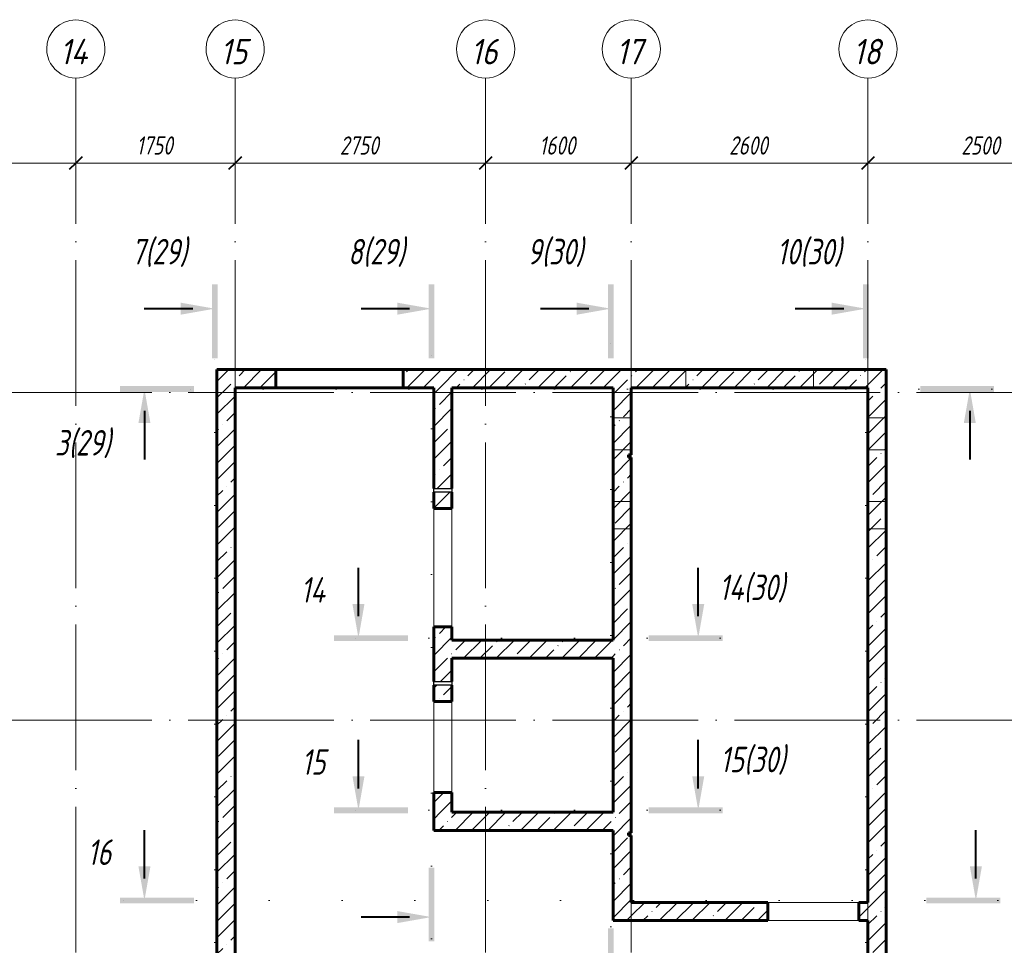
# Model space of a CAD drawing. Header units: millimetres. Extents: x 6092 to 73550, y -4371 to 20491.
# Tile 16 of 26: x 44883 to 55697, y 10329 to 20491. Entities that reach past the tile are written whole.
import ezdxf

# ---------------------------------------------------------------- set-up
doc = ezdxf.new("R2010")
doc.units = ezdxf.units.MM
for name, pattern in [('ADSK_Линия разреза', [1600, 0, -800, 0, -800]), ('ADSK_Линия сетки', [2000, 1600, -200, 0, -200]), ('ADSK_Невидимые', [400, 240, -160]), ('ADSK_Пунктирная_п5', [400, 0, -400])]:
    doc.linetypes.add(name, pattern=pattern)
for name, color, linetype, lineweight in [('A-____-____-DIMS', 211, 'Continuous', 9), ('A-____-____-DIMS-80', 211, 'Continuous', 9), ('A-DETL-GENF-OTLN', 92, 'Continuous', 30), ('A-DOOR-____-OTLN', 31, 'Continuous', 18), ('A-DOOR-OPNG-OTLN', 31, 'Continuous', 18), ('A-GENM-____-OTLN', 13, 'Continuous', 18), ('A-WALL-____-HDLN', 110, 'ADSK_Невидимые', 18), ('A-WALL-____-MCUT', 113, 'Continuous', 40), ('A-WALL-____-OTLN', 113, 'Continuous', 18), ('A-WALL-____-PATT', 111, 'Continuous', 40), ('G-____-____-SYMB', 111, 'ADSK_Пунктирная_п5', 20), ('S-GRID-____-IDEN', 1, 'Continuous', 20), ('S-GRID-____-OTLN', 1, 'Continuous', 9)]:
    doc.layers.add(name, color=color, linetype=linetype, lineweight=lineweight)
doc.styles.add('GOST Common_I', font='GOST_Common Italic.ttf', dxfattribs={"width": 0.9, "height": 280})
doc.styles.add('GOST Common_I_1', font='GOST_Common Italic.ttf', dxfattribs={"width": 0.8, "height": 280})
doc.styles.add('GOST Common_I_2', font='GOST_Common Italic.ttf', dxfattribs={"width": 0.8, "height": 200})
doc.dimstyles.new('ADSK_Округление_5мм__Узкий__1', dxfattribs={"dimscale": 304.8, "dimtxt": 0.659918, "dimasz": 0.472441, "dimexe": 0.393701, "dimexo": 0.000861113, "dimgap": 0.104987, "dimtad": 1, "dimdec": 0, "dimlfac": 304.8, "dimrnd": 5, "dimdsep": 46, "dimtxsty": 'GOST Common_I_2', "dimblk1": 'OBLIQUE', "dimblk2": 'OBLIQUE', "dimsah": 1, "dimcen": 0.09, "dimdle": 0.393701, "dimazin": 0, "dimtfac": 1, "dimtdec": 4, "dimtix": 1, "dimtmove": 0, "dimatfit": 3, "dimfxl": 1, "dimtvp": 1, "dimtfill": 1, "dimtolj": 1, "dimtzin": 0, "dimlwd": 20, "dimlwe": 20, "dimarcsym": 2})
pattern_1 = [(45, (16130.72, 8588.57), (-179.6051, 179.6051), []), (45, (16310.33, 8588.57), (-179.6051, 179.6051), [317.5, -63.5, 2.682, -60.818])]

# ---------------------------------------------------------------- blocks, each defined once
blk = doc.blocks.new('ADSK_Дверь_ПроемПрямоугольный - ADSK_Дверь_ПроемПрямоугольный-1464738-КЖ1_ПЭ_ВЭ8_Опалубка_Пилоны')
at = {"layer": 'A-DOOR-OPNG-OTLN'}
for p, q in [((32200, 13825), (32200, 15125)), ((32400, 13825), (32400, 15125))]:
    blk.add_line(p, q, dxfattribs=at)
blk = doc.blocks.new('ADSK_Дверь_ПроемПрямоугольный - ADSK_Дверь_ПроемПрямоугольный-1464736-КЖ1_ПЭ_ВЭ8_Опалубка_Пилоны')
at = {"layer": 'A-DOOR-OPNG-OTLN'}
for p, q in [((32200, 12005), (32200, 13005)), ((32400, 12005), (32400, 13005))]:
    blk.add_line(p, q, dxfattribs=at)
blk = doc.blocks.new('ADSK_Дверь_ПроемПрямоугольный - ADSK_Дверь_ПроемПрямоугольный-1379078-КЖ1_ПЭ_ВЭ8_Опалубка_Пилоны')
at = {"layer": 'A-DOOR-OPNG-OTLN'}
for p, q in [((27730, 10800), (28730, 10800)), ((27730, 10600), (28730, 10600))]:
    blk.add_line(p, q, dxfattribs=at)
blk = doc.blocks.new('ADSK_ОбобщеннаяМодель_ОтверстиеКруглое_вСтене - Этаж 1_0_000-1496597-КЖ1_ПЭ_ВЭ8_Опалубка_Пилоны')
at = {"layer": 'A-DETL-GENF-OTLN'}
for p, q in [((32200, 15345), (32400, 15345)), ((32200, 15305), (32200, 15345)), ((32400, 15305), (32200, 15305)), ((32400, 15345), (32400, 15305))]:
    blk.add_line(p, q, dxfattribs=at)
blk = doc.blocks.new('Ось сетки - Круг_Ø8 мм-6408-КЖ1_ПЭ_ВЭ8_Опалубка_Пилоны')
at = {"layer": 'S-GRID-____-IDEN'}
for start, end in [(90, 270), (270, 90)]:
    blk.add_arc((6412, 0), 320, start, end, dxfattribs=at)
blk = doc.blocks.new('Разрез - Номер вида сзади_3_5 мм-6451-КЖ1_ПЭ_ВЭ8_Опалубка_Пилоны')
at = {"layer": 'G-____-____-SYMB', "linetype": 'Continuous', "lineweight": 9}
for points in [[(27437, 8742), (27374, 8742), (27374, 7931), (27437, 7931)], [(27031, 8132), (27405, 8198), (27031, 8264)]]:
    blk.add_hatch(color=256, dxfattribs=at).paths.add_polyline_path(points)
at = {"layer": 'G-____-____-SYMB', "linetype": 'Continuous', "lineweight": 40}
blk.add_line((27165, 8198), (26632, 8198), dxfattribs=at)
blk = doc.blocks.new('Разрез - Номер вида и Номер листа спереди_3_5 мм-6455-КЖ1_ПЭ_ВЭ8_Опалубка_Пилоны')
at = {"layer": 'G-____-____-SYMB', "linetype": 'Continuous', "lineweight": 9}
for points in [[(27437, 16878), (27374, 16878), (27374, 17689), (27437, 17689)], [(27031, 17488), (27405, 17422), (27031, 17356)]]:
    blk.add_hatch(color=256, dxfattribs=at).paths.add_polyline_path(points)
at = {"layer": 'G-____-____-SYMB', "linetype": 'Continuous', "lineweight": 40}
blk.add_line((27165, 17422), (26632, 17422), dxfattribs=at)
blk = doc.blocks.new('DIMBLOCK256-КЖ1_ПЭ_ВЭ8_Опалубка_Пилоны')
at = {"layer": 'A-____-____-DIMS-80', "lineweight": 20}
for p, q in [((41400, 18917), (41400, 19037)), ((45500, 18917), (45500, 18939)), ((41400, 18917), (45500, 18917)), ((41400, 18917), (41400, 18915)), ((45500, 18917), (45500, 18797))]:
    blk.add_line(p, q, dxfattribs=at)
at = {"layer": 'A-____-____-DIMS-80', "lineweight": 40}
for p, q in [((41400, 18917), (41472, 18989)), ((45500, 18917), (45572, 18989)), ((41400, 18917), (41328, 18845)), ((45500, 18917), (45428, 18845))]:
    blk.add_line(p, q, dxfattribs=at)
at = {"layer": 'A-____-____-DIMS-80', "color": 0, "lineweight": 20, "insert": (43232, 19210), "char_height": 200, "width": 523.65, "attachment_point": 1, "line_spacing_factor": 1.022761, "style": 'GOST Common_I_2', "bg_fill": 3, "box_fill_scale": 1.25, "bg_fill_color": 256, "bg_fill_true_color": 13158600, "bg_fill_transparency": 0}
blk.add_mtext('4100', dxfattribs=at)
blk = doc.blocks.new('_Oblique')
at = {"color": 0, "linetype": 'ByBlock', "lineweight": -2}
blk.add_line((-0.5, -0.5), (0.5, 0.5), dxfattribs=at)
blk = doc.blocks.new('DIMBLOCK257-КЖ1_ПЭ_ВЭ8_Опалубка_Пилоны')
at = {"layer": 'A-____-____-DIMS-80', "lineweight": 40}
for p, q in [((45500, 18917), (45572, 18989)), ((47250, 18917), (47322, 18989)), ((45500, 18917), (45428, 18845)), ((47250, 18917), (47178, 18845))]:
    blk.add_line(p, q, dxfattribs=at)
at = {"layer": 'A-____-____-DIMS-80', "lineweight": 20}
for p, q in [((45500, 18917), (45500, 18939)), ((47250, 18917), (47250, 18939)), ((45500, 18917), (47250, 18917)), ((45500, 18917), (45500, 18797)), ((47250, 18917), (47250, 18797))]:
    blk.add_line(p, q, dxfattribs=at)
at = {"layer": 'A-____-____-DIMS-80', "color": 0, "lineweight": 20, "insert": (46165, 19210), "char_height": 200, "width": 503.2, "attachment_point": 1, "line_spacing_factor": 1.022761, "style": 'GOST Common_I_2', "bg_fill": 3, "box_fill_scale": 1.25, "bg_fill_color": 256, "bg_fill_true_color": 13158600, "bg_fill_transparency": 0}
blk.add_mtext('1750', dxfattribs=at)
blk = doc.blocks.new('DIMBLOCK258-КЖ1_ПЭ_ВЭ8_Опалубка_Пилоны')
at = {"layer": 'A-____-____-DIMS-80', "lineweight": 40}
for p, q in [((47250, 18917), (47322, 18989)), ((50000, 18917), (50072, 18989)), ((47250, 18917), (47178, 18845)), ((50000, 18917), (49928, 18845))]:
    blk.add_line(p, q, dxfattribs=at)
at = {"layer": 'A-____-____-DIMS-80', "lineweight": 20}
for p, q in [((47250, 18917), (47250, 18939)), ((50000, 18917), (50000, 18939)), ((47250, 18917), (50000, 18917)), ((47250, 18917), (47250, 18797)), ((50000, 18917), (50000, 18797))]:
    blk.add_line(p, q, dxfattribs=at)
at = {"layer": 'A-____-____-DIMS-80', "color": 0, "lineweight": 20, "insert": (48400, 19210), "char_height": 200, "width": 540.02, "attachment_point": 1, "line_spacing_factor": 1.022761, "style": 'GOST Common_I_2', "bg_fill": 3, "box_fill_scale": 1.25, "bg_fill_color": 256, "bg_fill_true_color": 13158600, "bg_fill_transparency": 0}
blk.add_mtext('2750', dxfattribs=at)
blk = doc.blocks.new('DIMBLOCK259-КЖ1_ПЭ_ВЭ8_Опалубка_Пилоны')
at = {"layer": 'A-____-____-DIMS-80', "lineweight": 40}
for p, q in [((50000, 18917), (50072, 18989)), ((51600, 18917), (51672, 18989)), ((50000, 18917), (49928, 18845)), ((51600, 18917), (51528, 18845))]:
    blk.add_line(p, q, dxfattribs=at)
at = {"layer": 'A-____-____-DIMS-80', "lineweight": 20}
for p, q in [((50000, 18917), (50000, 18939)), ((51600, 18917), (51600, 18939)), ((50000, 18917), (51600, 18917)), ((50000, 18917), (50000, 18797)), ((51600, 18917), (51600, 18797))]:
    blk.add_line(p, q, dxfattribs=at)
at = {"layer": 'A-____-____-DIMS-80', "color": 0, "lineweight": 20, "insert": (50590, 19210), "char_height": 200, "width": 503.2, "attachment_point": 1, "line_spacing_factor": 1.022761, "style": 'GOST Common_I_2', "bg_fill": 3, "box_fill_scale": 1.25, "bg_fill_color": 256, "bg_fill_true_color": 13158600, "bg_fill_transparency": 0}
blk.add_mtext('1600', dxfattribs=at)
blk = doc.blocks.new('DIMBLOCK260-КЖ1_ПЭ_ВЭ8_Опалубка_Пилоны')
at = {"layer": 'A-____-____-DIMS-80', "lineweight": 40}
for p, q in [((51600, 18917), (51672, 18989)), ((54200, 18917), (54272, 18989)), ((51600, 18917), (51528, 18845)), ((54200, 18917), (54128, 18845))]:
    blk.add_line(p, q, dxfattribs=at)
at = {"layer": 'A-____-____-DIMS-80', "lineweight": 20}
for p, q in [((51600, 18917), (51600, 18939)), ((54200, 18917), (54200, 18939)), ((51600, 18917), (54200, 18917)), ((51600, 18917), (51600, 18797)), ((54200, 18917), (54200, 18797))]:
    blk.add_line(p, q, dxfattribs=at)
at = {"layer": 'A-____-____-DIMS-80', "color": 0, "lineweight": 20, "insert": (52675, 19210), "char_height": 200, "width": 540.02, "attachment_point": 1, "line_spacing_factor": 1.022761, "style": 'GOST Common_I_2', "bg_fill": 3, "box_fill_scale": 1.25, "bg_fill_color": 256, "bg_fill_true_color": 13158600, "bg_fill_transparency": 0}
blk.add_mtext('2600', dxfattribs=at)
blk = doc.blocks.new('DIMBLOCK261-КЖ1_ПЭ_ВЭ8_Опалубка_Пилоны')
at = {"layer": 'A-____-____-DIMS-80', "lineweight": 40}
for p, q in [((54200, 18917), (54272, 18989)), ((56700, 18917), (56772, 18989)), ((54200, 18917), (54128, 18845)), ((56700, 18917), (56628, 18845))]:
    blk.add_line(p, q, dxfattribs=at)
at = {"layer": 'A-____-____-DIMS-80', "lineweight": 20}
for p, q in [((54200, 18917), (54200, 18939)), ((56700, 18917), (56700, 18939)), ((54200, 18917), (56700, 18917)), ((54200, 18917), (54200, 18797)), ((56700, 18917), (56700, 18797))]:
    blk.add_line(p, q, dxfattribs=at)
at = {"layer": 'A-____-____-DIMS-80', "color": 0, "lineweight": 20, "insert": (55225, 19210), "char_height": 200, "width": 540.02, "attachment_point": 1, "line_spacing_factor": 1.022761, "style": 'GOST Common_I_2', "bg_fill": 3, "box_fill_scale": 1.25, "bg_fill_color": 256, "bg_fill_true_color": 13158600, "bg_fill_transparency": 0}
blk.add_mtext('2500', dxfattribs=at)

msp = doc.modelspace()

# ---------------------------------------------------------------- hatches: boundary and pattern name
at = {"layer": 'A-WALL-____-PATT', "lineweight": 9}
h = msp.add_hatch(dxfattribs=at)
h.set_pattern_fill('FP_1', color=256, style=0, pattern_type=2)
h.set_pattern_definition(pattern_1)
h.paths.add_polyline_path([(47050, 16450.001), (47695, 16450.001), (47695, 16650.001), (47050, 16650.001)])
h.paths.add_polyline_path([(49095, 16450.001), (54200, 16450.001), (54200, 16650.001), (49095, 16650.001)])
h = msp.add_hatch(dxfattribs=at)
h.set_pattern_fill('FP_1', color=256, style=0, pattern_type=2)
h.set_pattern_definition(pattern_1)
h.paths.add_polyline_path([(54400, 9000), (54400, 16650.001), (54200, 16650.001), (54200, 9000)])
h = msp.add_hatch(dxfattribs=at)
h.set_pattern_fill('FP_1', color=256, style=0, pattern_type=2)
h.set_pattern_definition(pattern_1)
h.paths.add_polyline_path([(47250, 9000), (47250, 16450.001), (47050, 16450.001), (47050, 9000)])
h = msp.add_hatch(dxfattribs=at)
h.set_pattern_fill('FP_1', color=256, style=0, pattern_type=2)
h.set_pattern_definition(pattern_1)
h.paths.add_polyline_path([(49429.9995, 11790.001), (49629.9995, 11790.001), (49629.9995, 12005.0392), (49429.9995, 12005.0392)])
h.paths.add_polyline_path([(49629.9995, 13005.0392), (49629.9995, 13185.0392), (49429.9995, 13185.0392), (49429.9995, 13005.0392)])
h.paths.add_polyline_path([(49629.9995, 13225.0392), (49629.9995, 13825.0392), (49429.9995, 13825.0392), (49429.9995, 13225.0392), (49522.6385, 13225.0392)])
h.paths.add_polyline_path([(49629.9995, 15125.0392), (49629.9995, 15305.0392), (49429.9995, 15305.0392), (49429.9995, 15125.0392)])
h.paths.add_polyline_path([(49429.9995, 15345.0392), (49629.9995, 15345.0392), (49629.9995, 16450.001), (49429.9995, 16450.001), (49429.9995, 15983.0869)])
h = msp.add_hatch(dxfattribs=at)
h.set_pattern_fill('FP_1', color=256, style=0, pattern_type=2)
h.set_pattern_definition(pattern_1)
h.paths.add_polyline_path([(51400, 10600.0013), (51600, 10600.0013), (51600, 11535.0017), (51570, 11535.0017), (51570, 11565.0017), (51600, 11565.0017), (51600, 15685.0013), (51570, 15685.0013), (51570, 15715.0013), (51600, 15715.0013), (51600, 16450.001), (51400, 16450.001), (51400, 11590.001)])
h = msp.add_hatch(dxfattribs=at)
h.set_pattern_fill('FP_1', color=256, style=0, pattern_type=2)
h.set_pattern_definition(pattern_1)
h.paths.add_polyline_path([(49629.9995, 13480.001), (51400, 13480.001), (51400, 13680.001), (49629.9995, 13680.001)])
h = msp.add_hatch(dxfattribs=at)
h.set_pattern_fill('FP_1', color=256, style=0, pattern_type=2)
h.set_pattern_definition(pattern_1)
h.paths.add_polyline_path([(49429.9995, 11590.001), (51400, 11590.001), (51400, 11790.001), (49429.9995, 11790.001)])
h = msp.add_hatch(dxfattribs=at)
h.set_pattern_fill('FP_1', color=256, style=0, pattern_type=2)
h.set_pattern_definition(pattern_1)
h.paths.add_polyline_path([(51600, 10600.0013), (53100, 10600.0013), (53100, 10800.0013), (51600, 10800.0013)])
h.paths.add_polyline_path([(54100, 10600.0013), (54200, 10600.0013), (54200, 10800.0013), (54100, 10800.0013)])

# ---------------------------------------------------------------- linework, layer by layer
at = {"layer": 'A-WALL-____-HDLN'}
for p, q in [((52200, 16450.001), (52200, 16650.001)), ((53600, 16650.001), (53600, 16450.001)), ((51400, 16120.001), (51600, 16120.001)), ((54200, 16120.001), (54400, 16120.001)), ((51600, 15770.001), (51400, 15770.001)), ((54400, 15770.001), (54200, 15770.001)), ((51400, 15200.001), (51600, 15200.001)), ((54200, 15200.001), (54400, 15200.001)), ((51600, 14900.001), (51400, 14900.001)), ((54400, 14900.001), (54200, 14900.001))]:
    msp.add_line(p, q, dxfattribs=at)
at = {"layer": 'A-WALL-____-MCUT', "lineweight": 60}
for p, q in [((47695, 16650.001), (47050, 16650.001)), ((47050, 16650.001), (47050, 9000)), ((47695, 16450.001), (47695, 16650.001)), ((54400, 16650.001), (49095, 16650.001)), ((49095, 16650.001), (49095, 16450.001)), ((54400, 9000), (54400, 16650.001)), ((47250, 16450.001), (47695, 16450.001)), ((47250, 9000), (47250, 16450.001)), ((49095, 16450.001), (49429.9995, 16450.001)), ((49429.9995, 16450.001), (49429.9995, 15345.0392)), ((49629.9995, 16450.001), (51400, 16450.001)), ((49629.9995, 15345.0392), (49629.9995, 16450.001)), ((51400, 16450.001), (51400, 13680.001)), ((51600, 15715.0013), (51600, 16450.001)), ((51600, 16450.001), (54200, 16450.001)), ((54200, 16450.001), (54200, 10800.0013)), ((51570, 15685.0013), (51570, 15715.0013)), ((51570, 15715.0013), (51600, 15715.0013)), ((51600, 15685.0013), (51570, 15685.0013)), ((51600, 11565.0017), (51600, 15685.0013)), ((49429.9995, 15305.0392), (49429.9995, 15125.0392)), ((49629.9995, 15125.0392), (49629.9995, 15305.0392)), ((49429.9995, 15125.0392), (49629.9995, 15125.0392)), ((49629.9995, 13825.0392), (49429.9995, 13825.0392)), ((49429.9995, 13825.0392), (49429.9995, 13225.0392)), ((49629.9995, 13680.001), (49629.9995, 13824.9896)), ((51400, 13680.001), (49629.9995, 13680.001)), ((49629.9995, 13480.001), (51400, 13480.001)), ((49629.9995, 13225.0392), (49629.9995, 13480.001)), ((51400, 13480.001), (51400, 11790.001)), ((49429.9995, 13185.0392), (49429.9995, 13005.0392)), ((49629.9995, 13005.0392), (49629.9995, 13185.0392)), ((49429.9995, 13005.0392), (49629.9995, 13005.0392)), ((49629.9995, 12005.0392), (49429.9995, 12005.0392)), ((49429.9995, 12005.0392), (49429.9995, 11590.001)), ((49629.9995, 11790.001), (49629.9995, 12004.9896)), ((51400, 11790.001), (49629.9995, 11790.001)), ((49429.9995, 11590.001), (51400, 11590.001)), ((51400, 11590.001), (51400, 10600.0013)), ((51570, 11535.0017), (51570, 11565.0017)), ((51570, 11565.0017), (51600, 11565.0017)), ((51600, 11535.0017), (51570, 11535.0017)), ((51600, 10800.0013), (51600, 11535.0017)), ((53100, 10800.0013), (51600, 10800.0013)), ((53100, 10600.0013), (53100, 10800.0013)), ((54100, 10800.0013), (54100, 10600.0013)), ((54200, 10800.0013), (54100.0496, 10800.0013)), ((51400, 10600.0013), (53100, 10600.0013)), ((54100, 10600.0013), (54200, 10600.0013)), ((54200, 10600.0013), (54200, 9000))]:
    msp.add_line(p, q, dxfattribs=at)
at = {"layer": 'A-WALL-____-OTLN', "lineweight": 60}
for p, q in [((47695, 16650.001), (49094.9504, 16650.001)), ((49095, 16450.001), (47695, 16450.001))]:
    msp.add_line(p, q, dxfattribs=at)
at = {"layer": 'G-____-____-SYMB', "linetype": 'ADSK_Линия разреза'}
for p, q in [((47025.1066, 7958.0887), (47025.1066, 17558.2806)), ((49405.1061, 10399.0351), (49405.1061, 17558.2806)), ((51375.1066, 9731.3323), (51375.1066, 17558.2806)), ((54175.1066, 7958.0887), (54175.1066, 17558.2806)), ((55558.444, 16436.2738), (46013.4809, 16436.2738)), ((52575.5881, 13701.2738), (48364.1346, 13701.2738)), ((52575.5881, 11811.2738), (48364.1346, 11811.2738)), ((55624.927, 10821.2741), (46013.4809, 10821.2741))]:
    msp.add_line(p, q, dxfattribs=at)
at = {"layer": 'S-GRID-____-OTLN', "linetype": 'ADSK_Линия сетки'}
for p, q in [((45500, 19851.1002), (45500, -3717.186)), ((47250, 19851.1002), (47250, -3717.186)), ((50000, 19851.1002), (50000, -3717.186)), ((51600, 19851.1002), (51600, -3717.186)), ((54200, 19851.1002), (54200, -3717.186)), ((6731.5249, 16400.001), (72652.3528, 16400.001)), ((6731.5249, 12800.001), (72652.3528, 12800.001))]:
    msp.add_line(p, q, dxfattribs=at)

# ---------------------------------------------------------------- block references
at = {"layer": 'A-DOOR-____-OTLN'}
for name, p in [('ADSK_Дверь_ПроемПрямоугольный - ADSK_Дверь_ПроемПрямоугольный-1464738-КЖ1_ПЭ_ВЭ8_Опалубка_Пилоны', (17229.9999, 0)), ('ADSK_Дверь_ПроемПрямоугольный - ADSK_Дверь_ПроемПрямоугольный-1464736-КЖ1_ПЭ_ВЭ8_Опалубка_Пилоны', (17229.9999, 0)), ('ADSK_Дверь_ПроемПрямоугольный - ADSK_Дверь_ПроемПрямоугольный-1379078-КЖ1_ПЭ_ВЭ8_Опалубка_Пилоны', (25370, 0))]:
    msp.add_blockref(name, p, dxfattribs=at)
at = {"layer": 'A-GENM-____-OTLN'}
for p in [(17229.9999, 0), (17229.9999, -2120)]:
    msp.add_blockref('ADSK_ОбобщеннаяМодель_ОтверстиеКруглое_вСтене - Этаж 1_0_000-1496597-КЖ1_ПЭ_ВЭ8_Опалубка_Пилоны', p, dxfattribs=at)
at = {"layer": 'G-____-____-SYMB', "linetype": 'Continuous', "lineweight": 40}
for name, p in [('Разрез - Номер вида и Номер листа спереди_3_5 мм-6455-КЖ1_ПЭ_ВЭ8_Опалубка_Пилоны', (19620, -103.6354)), ('Разрез - Номер вида и Номер листа спереди_3_5 мм-6455-КЖ1_ПЭ_ВЭ8_Опалубка_Пилоны', (21999.9995, -103.6354)), ('Разрез - Номер вида и Номер листа спереди_3_5 мм-6455-КЖ1_ПЭ_ВЭ8_Опалубка_Пилоны', (23970, -103.6354)), ('Разрез - Номер вида и Номер листа спереди_3_5 мм-6455-КЖ1_ПЭ_ВЭ8_Опалубка_Пилоны', (26770, -103.6354)), ('Разрез - Номер вида сзади_3_5 мм-6451-КЖ1_ПЭ_ВЭ8_Опалубка_Пилоны', (21999.9995, 2440.9464)), ('Разрез - Номер вида сзади_3_5 мм-6451-КЖ1_ПЭ_ВЭ8_Опалубка_Пилоны', (23970, 1773.2436))]:
    msp.add_blockref(name, p, dxfattribs=at)
for name, p, rotation in [('Разрез - Номер вида и Номер листа спереди_3_5 мм-6455-КЖ1_ПЭ_ВЭ8_Опалубка_Пилоны', (63675.3969, -10968.8329), 89.9999999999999), ('Разрез - Номер вида сзади_3_5 мм-6451-КЖ1_ПЭ_ВЭ8_Опалубка_Пилоны', (63516.5327, -10968.8329), 89.9999999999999), ('Разрез - Номер вида сзади_3_5 мм-6451-КЖ1_ПЭ_ВЭ8_Опалубка_Пилоны', (40406.0459, 41106.3804), 269.9999999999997), ('Разрез - Номер вида и Номер листа спереди_3_5 мм-6455-КЖ1_ПЭ_ВЭ8_Опалубка_Пилоны', (34913.6721, 41106.3804), 270.0000000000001), ('Разрез - Номер вида сзади_3_5 мм-6451-КЖ1_ПЭ_ВЭ8_Опалубка_Пилоны', (40406.0459, 39216.3804), 269.9999999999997), ('Разрез - Номер вида и Номер листа спереди_3_5 мм-6455-КЖ1_ПЭ_ВЭ8_Опалубка_Пилоны', (34913.6721, 39216.3804), 270.0000000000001), ('Разрез - Номер вида сзади_3_5 мм-6451-КЖ1_ПЭ_ВЭ8_Опалубка_Пилоны', (38055.3922, 38226.3807), 269.9999999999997)]:
    msp.add_blockref(name, p, dxfattribs=dict(at, rotation=rotation))
at = {"layer": 'G-____-____-SYMB', "linetype": 'Continuous', "lineweight": 40, "extrusion": (0, 0, -1), "rotation": 270.0000000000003}
msp.add_blockref('Разрез - Номер вида сзади_3_5 мм-6451-КЖ1_ПЭ_ВЭ8_Опалубка_Пилоны', (-63583.0156, 38226.3807), dxfattribs=at)
at = {"layer": 'S-GRID-____-IDEN', "rotation": 269.9999999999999}
for p in [(45500, 26582.6251), (47250, 26582.6251), (50000, 26582.6251), (51600, 26582.6251), (54200, 26582.6251)]:
    msp.add_blockref('Ось сетки - Круг_Ø8 мм-6408-КЖ1_ПЭ_ВЭ8_Опалубка_Пилоны', p, dxfattribs=at)

# ---------------------------------------------------------------- texts
at = {"layer": 'G-____-____-SYMB', "linetype": 'Continuous', "lineweight": 9, "char_height": 280, "attachment_point": 1, "style": 'GOST Common_I_1'}
for s, insert, width in [('7(29)', (46110.387, 18084.422), 820.928), ('8(29)', (48490.3865, 18084.422), 820.928), ('9(30)', (50458.147, 18084.422), 826.0588), ('10(30)', (53198.947, 18084.422), 969.7212), ('3(29)', (45270.4645, 15986.2791), 820.928), ('14(30)', (52565.0045, 14399.1185), 995.3752), ('14', (47968.2654, 14371.2791), 369.4176), ('15', (47978.8254, 12481.2791), 343.7636), ('15(30)', (52575.5645, 12509.1185), 969.7212), ('16', (45628.1717, 11491.2794), 343.7636)]:
    msp.add_mtext(s, dxfattribs=dict(at, insert=insert, width=width))
at = {"layer": 'S-GRID-____-IDEN', "lineweight": 9, "char_height": 280, "attachment_point": 1, "style": 'GOST Common_I'}
for s, insert, width in [('14', (45324.2645, 20280.9235), 415.5948), ('15', (47086.1445, 20280.9235), 386.73405), ('16', (49836.1445, 20280.9235), 386.73405), ('17', (51436.1445, 20280.9235), 386.73405), ('18', (54036.1445, 20280.9235), 386.73405)]:
    msp.add_mtext(s, dxfattribs=dict(at, insert=insert, width=width))

# ---------------------------------------------------------------- next in the draw order: dimensions: what is measured, and where the dimension line sits
at = {"layer": 'A-____-____-DIMS', "lineweight": 20}
dim = msp.add_linear_dim(base=(45500, 18916.9373), p1=(41400, 18835.1002), p2=(45500, 19018.7607), dimstyle='ADSK_Округление_5мм__Узкий__1', override={"dimpost": '<>', "dimfxl": 4104.111495}, dxfattribs=at)
dim.commit()
dim.dimension.update_dxf_attribs({"geometry": 'DIMBLOCK256-КЖ1_ПЭ_ВЭ8_Опалубка_Пилоны', "text_midpoint": (43450, 19048.9373)})

# ---------------------------------------------------------------- next in the draw order: dimensions: what is measured, and where the dimension line sits
dim = msp.add_linear_dim(base=(47250, 18916.9373), p1=(45500, 19018.7607), p2=(47250, 19018.7607), dimstyle='ADSK_Округление_5мм__Узкий__1', override={"dimpost": '<>', "dimfxl": 1750}, dxfattribs=at)
dim.commit()
dim.dimension.update_dxf_attribs({"geometry": 'DIMBLOCK257-КЖ1_ПЭ_ВЭ8_Опалубка_Пилоны', "text_midpoint": (46375, 19048.9373)})

# ---------------------------------------------------------------- next in the draw order: dimensions: what is measured, and where the dimension line sits
dim = msp.add_linear_dim(base=(50000, 18916.9373), p1=(47250, 19018.7607), p2=(50000, 19018.7607), dimstyle='ADSK_Округление_5мм__Узкий__1', override={"dimpost": '<>', "dimfxl": 2750}, dxfattribs=at)
dim.commit()
dim.dimension.update_dxf_attribs({"geometry": 'DIMBLOCK258-КЖ1_ПЭ_ВЭ8_Опалубка_Пилоны', "text_midpoint": (48625, 19048.9373)})

# ---------------------------------------------------------------- next in the draw order: dimensions: what is measured, and where the dimension line sits
dim = msp.add_linear_dim(base=(51600, 18916.9373), p1=(50000, 19018.7607), p2=(51600, 19018.7607), dimstyle='ADSK_Округление_5мм__Узкий__1', override={"dimpost": '<>', "dimfxl": 1600}, dxfattribs=at)
dim.commit()
dim.dimension.update_dxf_attribs({"geometry": 'DIMBLOCK259-КЖ1_ПЭ_ВЭ8_Опалубка_Пилоны', "text_midpoint": (50800, 19050.2252)})

# ---------------------------------------------------------------- next in the draw order: dimensions: what is measured, and where the dimension line sits
dim = msp.add_linear_dim(base=(54200, 18916.9373), p1=(51600, 19018.7607), p2=(54200, 19018.7607), dimstyle='ADSK_Округление_5мм__Узкий__1', override={"dimpost": '<>', "dimfxl": 2600}, dxfattribs=at)
dim.commit()
dim.dimension.update_dxf_attribs({"geometry": 'DIMBLOCK260-КЖ1_ПЭ_ВЭ8_Опалубка_Пилоны', "text_midpoint": (52900, 19050.2252)})

# ---------------------------------------------------------------- next in the draw order: dimensions: what is measured, and where the dimension line sits
dim = msp.add_linear_dim(base=(56700, 18916.9373), p1=(54200, 19018.7607), p2=(56700, 19018.7607), dimstyle='ADSK_Округление_5мм__Узкий__1', override={"dimpost": '<>', "dimfxl": 2500}, dxfattribs=at)
dim.commit()
dim.dimension.update_dxf_attribs({"geometry": 'DIMBLOCK261-КЖ1_ПЭ_ВЭ8_Опалубка_Пилоны', "text_midpoint": (55450, 19050.2252)})

doc.saveas('drawing.dxf')
